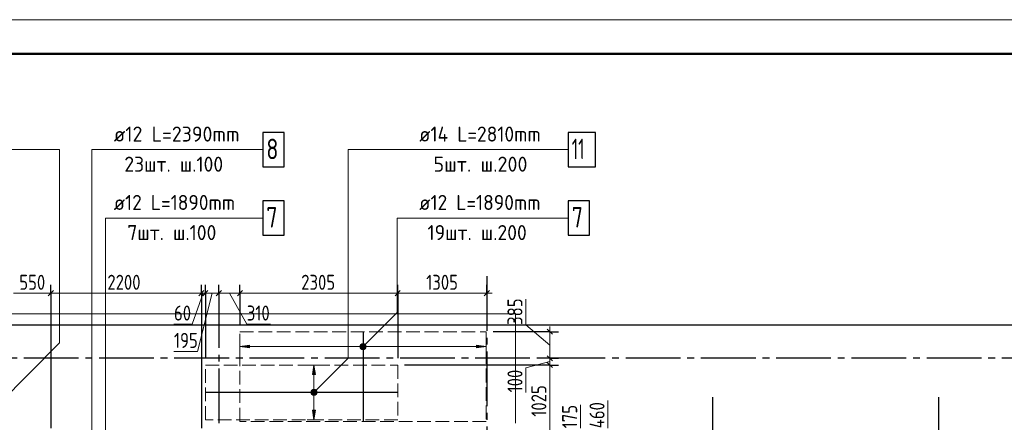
# Model space of a CAD drawing. Header units: millimetres. Extents: x 0 to 43617, y 0 to 29700.
# Tile 8 of 16: x 7199 to 21594, y 23812 to 29700. Entities that reach past the tile are written whole.
import ezdxf

# ---------------------------------------------------------------- set-up
doc = ezdxf.new("R2010")
doc.units = ezdxf.units.MM
doc.linetypes.add('______2', pattern=[270, 200, -70])
doc.linetypes.add('______5', pattern=[1100, 800, -100, 100, -100])
for name, color, linetype, lineweight in [('Standard', 7, 'Continuous', 25), ('ДОП Верх по Х', 7, 'Continuous', 25), ('ЖБ Перекрытие верхний уровень', 7, 'Continuous', 35), ('Оси', 40, '______5', 18), ('Позиционная метка номер позиции', 7, 'Continuous', 13), ('Примечания', 7, 'Continuous', 25)]:
    doc.layers.add(name, color=color, linetype=linetype, lineweight=lineweight)
doc.styles.add('GOST 2.304-81', font='txt')
doc.styles.add('ISOCPEUR', font='txt')

msp = doc.modelspace()

# ---------------------------------------------------------------- hatches: boundary and pattern name
at = {"layer": 'ДОП Верх по Х', "linetype": 'Continuous', "lineweight": 13, "transparency": 33554687}
for points in [[(10560, 24900), (10420, 24920), (10560, 24940)], [(11522, 23990), (11502, 23850), (11482, 23990)]]:
    msp.add_hatch(color=7, dxfattribs=at).paths.add_polyline_path(points, flags=16)
for points in [[(12188, 24901), (12188, 24939), (12182, 24920)], [(12188, 24939), (12201, 24888), (12201, 24952)], [(12188, 24939), (12188, 24901), (12201, 24888)], [(12201, 24952), (12220, 24882), (12220, 24958)], [(12201, 24952), (12201, 24888), (12220, 24882)], [(12220, 24958), (12220, 24882), (12239, 24888)], [(12220, 24958), (12239, 24888), (12239, 24952)], [(12239, 24952), (12239, 24888), (12252, 24901)], [(12239, 24952), (12252, 24901), (12252, 24939)], [(12252, 24939), (12252, 24901), (12257, 24920)], [(13880, 24900), (14020, 24920), (13880, 24940)], [(11522, 24510), (11502, 24650), (11482, 24510)], [(11465, 24250), (11540, 24250), (11535, 24269)], [(11465, 24250), (11535, 24269), (11470, 24269)], [(11470, 24231), (11540, 24250), (11465, 24250)], [(11470, 24269), (11535, 24269), (11521, 24282)], [(11470, 24269), (11521, 24282), (11484, 24282)], [(11470, 24231), (11535, 24231), (11540, 24250)], [(11484, 24218), (11535, 24231), (11470, 24231)], [(11484, 24282), (11521, 24282), (11502, 24287)], [(11484, 24218), (11521, 24218), (11535, 24231)], [(11521, 24218), (11484, 24218), (11502, 24212)]]:
    msp.add_hatch(color=7, dxfattribs=at).paths.add_polyline_path(points)
at = {"layer": 'Позиционная метка номер позиции', "linetype": 'Continuous', "lineweight": 13, "transparency": 33554687}
for points in [[(12177, 24931), (12252, 24888), (12188, 24952)], [(12177, 24909), (12231, 24877), (12177, 24931)], [(12177, 24931), (12231, 24877), (12252, 24888)], [(12209, 24877), (12177, 24909), (12188, 24888)], [(12177, 24909), (12209, 24877), (12231, 24877)], [(12188, 24952), (12263, 24909), (12209, 24963)], [(12188, 24952), (12252, 24888), (12263, 24909)], [(12209, 24963), (12263, 24909), (12263, 24931)], [(12209, 24963), (12263, 24931), (12231, 24963)], [(12231, 24963), (12263, 24931), (12252, 24952)], [(11459, 24261), (11534, 24218), (11471, 24282)], [(11459, 24239), (11514, 24207), (11459, 24261)], [(11459, 24261), (11514, 24207), (11534, 24218)], [(11491, 24207), (11459, 24239), (11471, 24218)], [(11459, 24239), (11491, 24207), (11514, 24207)], [(11471, 24282), (11546, 24239), (11491, 24293)], [(11471, 24282), (11534, 24218), (11546, 24239)], [(11491, 24293), (11546, 24239), (11546, 24261)], [(11491, 24293), (11546, 24261), (11514, 24293)], [(11514, 24293), (11546, 24261), (11534, 24282)]]:
    msp.add_hatch(color=7, dxfattribs=at).paths.add_polyline_path(points)

# ---------------------------------------------------------------- linework, layer by layer
at = {"layer": 'Standard', "color": 251, "linetype": 'Continuous', "lineweight": -3, "true_color": 0x656565, "transparency": 33554687}
for p, q in [((7655, 25700), (7655, 25825)), ((9855, 25700), (9855, 25825)), ((9914, 25700), (9914, 25825)), ((10110, 25700), (10110, 25825)), ((10420, 25700), (10420, 25825)), ((12726, 25700), (12726, 25825)), ((14030, 25700), (14030, 25825)), ((7655, 25700), (7655, 25575)), ((9855, 25700), (9855, 25575)), ((9914, 25700), (9914, 25575)), ((10110, 25700), (10110, 25575)), ((10420, 25700), (10420, 25575)), ((12726, 25700), (12726, 25575)), ((14030, 25700), (14030, 25575)), ((14030, 25700), (14030, 25700)), ((14950, 25137), (14825, 25137)), ((14950, 25137), (15075, 25137)), ((14950, 24750), (14825, 24750)), ((14950, 24650), (14825, 24650)), ((14950, 24750), (15075, 24750)), ((14950, 24750), (14950, 24750)), ((14950, 24650), (15075, 24650))]:
    msp.add_line(p, q, dxfattribs=at)
at = {"layer": 'Standard', "color": 7, "linetype": 'Continuous', "lineweight": 13, "transparency": 33554687}
for p, q in [((7655, 25700), (7107, 25700)), ((9855, 25700), (7655, 25700)), ((9884, 25700), (9721, 25250)), ((10012, 25700), (9799, 24850)), ((9914, 25700), (9855, 25700)), ((10110, 25700), (9914, 25700)), ((10420, 25700), (10110, 25700)), ((10265, 25700), (10520, 25250)), ((14030, 25700), (14105, 25700)), ((14600, 25237), (14600, 25612)), ((9721, 25250), (9455, 25250)), ((10520, 25250), (10864, 25250)), ((14950, 24943), (14600, 25237)), ((14950, 25137), (14950, 25212)), ((14950, 24750), (14950, 25137)), ((9799, 24850), (9455, 24850)), ((14950, 24700), (14600, 24610)), ((14950, 24650), (14950, 24750)), ((14950, 23625), (14950, 24650)), ((14600, 24610), (14600, 24250)), ((15400, 23725), (15400, 24069)), ((15800, 23725), (15800, 24132))]:
    msp.add_line(p, q, dxfattribs=at)
at = {"layer": 'Standard', "color": 7, "linetype": 'Continuous', "lineweight": 25, "transparency": 33554687}
for p, q in [((7692, 25738), (7617, 25663)), ((9892, 25738), (9817, 25663)), ((9951, 25738), (9877, 25663)), ((10148, 25738), (10072, 25663)), ((10457, 25738), (10382, 25663)), ((12763, 25738), (12689, 25663)), ((14067, 25738), (13992, 25663)), ((14987, 25099), (14912, 25174)), ((14987, 24712), (14912, 24787)), ((14987, 24612), (14912, 24687))]:
    msp.add_line(p, q, dxfattribs=at)
at = {"layer": 'Standard', "color": 7, "linetype": 'Continuous', "lineweight": 13, "transparency": 33554687}
msp.add_lwpolyline([(0, 0), (42000, 0), (42000, 29700), (0, 29700), (0, 0)], close=True, dxfattribs=at)
at = {"layer": 'Standard', "color": 7, "linetype": 'Continuous', "lineweight": 50, "transparency": 33554687}
msp.add_lwpolyline([(2000, 29200), (41500, 29200), (41500, 500), (2000, 500), (2000, 29200)], close=True, dxfattribs=at)
at = {"layer": 'Standard', "color": 251, "linetype": 'Continuous', "lineweight": -3, "true_color": 0x656565, "transparency": 33554687}
for points in [[(7655, 25700), (7655, 25400), (7655, 25400), (7655, 25342), (7655, 25342), (7655, 23725)], [(9855, 25700), (9855, 25528), (9855, 25528), (9855, 25493), (9855, 25493), (9855, 25320), (9855, 25320), (9855, 24967), (9855, 24967), (9855, 23725)], [(9914, 25700), (9914, 25531), (9914, 25531), (9914, 25497), (9914, 25497), (9914, 25327), (9914, 25327), (9914, 24980), (9914, 24980), (9914, 24750)], [(10110, 25700), (10110, 25543), (10110, 25543), (10110, 25511), (10110, 25511), (10110, 25351), (10110, 25351), (10110, 25287)], [(10420, 25700), (10420, 25561), (10420, 25561), (10420, 25532), (10420, 25532), (10420, 25389), (10420, 25389), (10420, 25237)], [(12726, 25700), (12726, 25695), (12726, 25695), (12726, 25691), (12726, 25691), (12726, 25670), (12726, 25670), (12726, 25651), (12726, 25651), (12726, 25628), (12726, 25628), (12726, 24750)], [(14950, 25137), (14591, 25137), (14591, 25137), (14120, 25137)], [(14950, 24650), (14647, 24650), (14647, 24650), (12826, 24650)]]:
    msp.add_lwpolyline(points, dxfattribs=at)
at = {"layer": 'Standard', "color": 7, "linetype": 'Continuous', "lineweight": 13, "transparency": 33554687}
for points in [[(12726, 25700), (12714, 25700), (12714, 25700), (12466, 25700), (12466, 25700), (12362, 25700), (12362, 25700), (10420, 25700)], [(14030, 25700), (12864, 25700), (12864, 25700), (12806, 25700), (12806, 25700), (12726, 25700)]]:
    msp.add_lwpolyline(points, dxfattribs=at)
at = {"layer": 'Standard', "color": 254, "linetype": 'Continuous', "lineweight": 25, "true_color": 0xc4c4ff, "transparency": 33554687}
msp.add_lwpolyline([(5701, 21719), (35254, 21719), (35254, 25231), (5701, 25231), (5701, 21719)], dxfattribs=at)
at = {"layer": 'ДОП Верх по Х', "color": 7, "linetype": 'Continuous', "lineweight": 13, "transparency": 33554687}
for p, q in [((8555, 27800), (10619, 27800)), ((13020, 27800), (15084, 27800)), ((8555, 26800), (10553, 26800)), ((13020, 26800), (15018, 26800))]:
    msp.add_line(p, q, dxfattribs=at)
at = {"layer": 'ДОП Верх по Х', "color": 7, "linetype": 'Continuous', "lineweight": 25, "transparency": 33554687}
for p, q in [((12220, 25131), (12220, 23831)), ((12719, 24250), (9921, 24250))]:
    msp.add_line(p, q, dxfattribs=at)
at = {"layer": 'ДОП Верх по Х', "color": 251, "linetype": 'Continuous', "lineweight": 13, "true_color": 0x494949, "transparency": 33554687}
for p, q in [((10420, 24920), (10420, 25020)), ((10420, 24920), (10560, 24940)), ((10560, 24900), (10420, 24920)), ((10420, 24920), (10420, 24820)), ((10420, 24920), (10420, 24920)), ((10560, 24940), (10560, 24900)), ((10560, 24920), (12190, 24920)), ((12220, 24958), (12220, 24958)), ((12250, 24920), (13880, 24920)), ((14020, 24920), (13880, 24940)), ((13880, 24940), (13880, 24900)), ((13880, 24900), (14020, 24920)), ((14020, 24920), (14020, 25020)), ((14020, 24920), (14020, 24820)), ((14020, 24920), (14020, 24920)), ((12220, 24882), (12220, 24882)), ((11502, 24650), (11402, 24650)), ((11502, 24650), (11482, 24510)), ((11522, 24510), (11502, 24650)), ((11502, 24650), (11602, 24650)), ((11502, 24650), (11502, 24650)), ((11482, 24510), (11522, 24510)), ((11502, 24280), (11502, 24510)), ((11465, 24250), (11465, 24250)), ((11502, 23990), (11502, 24220)), ((11540, 24250), (11540, 24250)), ((11502, 23850), (11482, 23990)), ((11482, 23990), (11522, 23990)), ((11522, 23990), (11502, 23850)), ((11502, 23850), (11402, 23850)), ((11502, 23850), (11602, 23850)), ((11502, 23850), (11502, 23850))]:
    msp.add_line(p, q, dxfattribs=at)
at = {"layer": 'ДОП Верх по Х', "color": 7, "linetype": 'Continuous', "lineweight": 25, "transparency": 33554687}
for points in [[(10755, 27550), (11065, 27550), (11065, 28050), (10755, 28050), (10755, 27550)], [(15220, 27550), (15620, 27550), (15620, 28050), (15220, 28050), (15220, 27550)], [(10755, 26550), (11065, 26550), (11065, 27050), (10755, 27050), (10755, 26550)], [(15220, 26550), (15530, 26550), (15530, 27050), (15220, 27050), (15220, 26550)]]:
    msp.add_lwpolyline(points, dxfattribs=at)
at = {"layer": 'ДОП Верх по Х', "color": 251, "linetype": 'Continuous', "lineweight": 13, "true_color": 0x494949, "transparency": 33554687}
for centre in [(12220, 24920), (11502, 24250)]:
    msp.add_circle(centre, 37.5, dxfattribs=at)
at = {"layer": 'ЖБ Перекрытие верхний уровень', "color": 7, "linetype": 'Continuous', "lineweight": 18, "transparency": 33554687}
for p, q in [((14450, 25400), (5770, 25400)), ((14450, 23800), (14450, 25400))]:
    msp.add_line(p, q, dxfattribs=at)
at = {"layer": 'Оси', "color": 8, "linetype": '______5', "lineweight": -3, "transparency": 33554687}
for p, q in [((14030, 25950), (14030, 15450)), ((10110, 25700), (10110, 15450)), ((35560, 24750), (3600, 24750)), ((17330, 24180), (17330, 15450)), ((20630, 24180), (20630, 15450))]:
    msp.add_line(p, q, dxfattribs=at)
at = {"layer": 'Позиционная метка номер позиции', "color": 7, "linetype": 'Continuous', "lineweight": 13, "transparency": 33554687}
for p, q in [((12188, 24952), (12188, 24952)), ((12252, 24952), (12252, 24952)), ((12188, 24888), (12188, 24888)), ((12252, 24888), (12252, 24888)), ((11471, 24282), (11471, 24282)), ((11471, 24218), (11471, 24218)), ((11534, 24282), (11534, 24282)), ((11534, 24218), (11534, 24218))]:
    msp.add_line(p, q, dxfattribs=at)
for points in [[(6897, 24090), (7780, 24973), (7780, 27800), (4600, 27800)], [(7855, 22719), (8255, 23119), (8255, 27800), (10755, 27800)], [(11502, 24250), (12002, 24750), (12002, 27800), (15220, 27800)], [(8893, 23090), (8455, 23528), (8455, 26800), (10755, 26800)], [(12220, 24920), (12720, 25420), (12720, 26800), (15220, 26800)]]:
    msp.add_lwpolyline(points, dxfattribs=at)
for centre in [(12220, 24920), (11502, 24250)]:
    msp.add_circle(centre, 45, dxfattribs=at)
at = {"layer": 'Примечания', "color": 7, "linetype": '______2', "lineweight": 18, "transparency": 33554687}
for p, q in [((10420, 23825), (10420, 25137)), ((10420, 25137), (14020, 25137)), ((14020, 25137), (14020, 23825)), ((9914, 23850), (9914, 24650)), ((9914, 24650), (12726, 24650)), ((12726, 24650), (12726, 23850)), ((12726, 23850), (9914, 23850)), ((14020, 23825), (10420, 23825))]:
    msp.add_line(p, q, dxfattribs=at)

# ---------------------------------------------------------------- texts
at = {"layer": 'Standard', "color": 7, "linetype": 'Continuous', "lineweight": 25, "transparency": 33554687, "char_height": 220, "attachment_point": 7, "style": 'GOST 2.304-81'}
for s, insert, width in [('550', (7193, 25750), 500.81), ('2200', (8481, 25750), 672.63), ('2305', (11315, 25750), 641.48), ('1305', (13143, 25750), 594.59), ('60', (9455, 25300), 391.31), ('310', (10520, 25300), 469.51), ('195', (9455, 24900), 469.5)]:
    msp.add_mtext(s, dxfattribs=dict(at, insert=insert, width=width))
at = {"layer": 'Standard', "color": 7, "linetype": 'Continuous', "lineweight": 25, "transparency": 33554687, "char_height": 220, "attachment_point": 7, "rotation": 90, "style": 'GOST 2.304-81'}
for s, insert, width in [('385', (14550, 25237), 500.81), ('100', (14550, 24250), 485.09), ('1025', (14900, 23895), 610.17), ('175', (15350, 23725), 469.51), ('460', (15750, 23725), 531.97)]:
    msp.add_mtext(s, dxfattribs=dict(at, insert=insert, width=width))
at = {"layer": 'ДОП Верх по Х', "color": 7, "linetype": 'Continuous', "lineweight": 13, "transparency": 33554687, "attachment_point": 7, "style": 'ISOCPEUR'}
for s, insert, char_height, width in [('\\W0.96;ø12 L=2390mm ', (8575, 27917), 220, 2150.52), ('\\W0.94;ø14 L=2810mm ', (13040, 27917), 220, 2126.5), ('\\W0.78;8', (10805, 27660), 300, 326.41), ('\\W0.63;11', (15270, 27660), 300, 393.75), ('\\W0.95;23шт. ш.100 ', (8729, 27477), 220, 1819.9), ('\\W0.97;5шт. ш.200 ', (13249, 27477), 220, 1712.33), ('\\W0.94;ø12 L=1890mm ', (8575, 26917), 220, 2104.38), ('\\W0.94;ø12 L=1890mm ', (13040, 26917), 220, 2104.38), ('\\W0.78;7', (10805, 26660), 300, 326.41), ('\\W0.78;7', (15270, 26660), 300, 326.4), ('\\W0.95;7шт. ш.100 ', (8773, 26477), 220, 1665.52), ('\\W0.95;19шт. ш.200 ', (13161, 26477), 220, 1819.9)]:
    msp.add_mtext(s, dxfattribs=dict(at, insert=insert, char_height=char_height, width=width))

doc.saveas('drawing.dxf')
